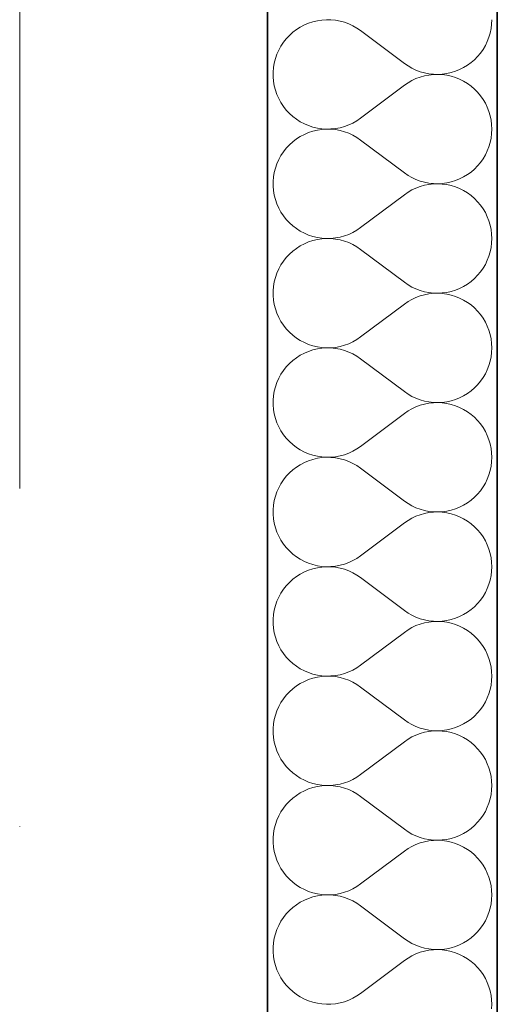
# Model space of a CAD drawing. Header units: millimetres. Extents: x -34676 to 172266, y 39940 to 476087.
# Tile 139 of 256: x 50058 to 50308, y 291436 to 291950. Entities that reach past the tile are written whole.
import ezdxf

# ---------------------------------------------------------------- set-up
doc = ezdxf.new("R2010")
doc.units = ezdxf.units.MM
doc.header["$MEASUREMENT"] = 0
doc.linetypes.add('Kropki i Kreski', pattern=[6.702778, 3.527778, -1.763889, 0, -1.411111])
for name, color, linetype in [('#podkład', 252, 'Continuous'), ('- A - ocieplenie', 7, 'Continuous'), ('Konstrukcja - Siatka mod', 7, 'Continuous'), ('Konstrukcja - Ściany zewnętrzne', 7, 'Continuous')]:
    doc.layers.add(name, color=color, linetype=linetype)

# ---------------------------------------------------------------- blocks, each defined once
blk = doc.blocks.new('UHYGFFFF')
at = {"layer": '- A - ocieplenie', "color": 252, "linetype": 'Continuous', "lineweight": 35, "ltscale": 100}
for p, q in [((49917.1, 396062.63), (49917.1, 399445.2)), ((49797.1, 399325.2), (49797.1, 396062.63))]:
    blk.add_line(p, q, dxfattribs=at)
at = {"layer": '- A - ocieplenie', "color": 252, "linetype": 'Continuous', "lineweight": 13, "ltscale": 100}
for p, q in [((49818.48, 398088.55), (49816.28, 398087.62)), ((49820.75, 398089.29), (49818.48, 398088.55)), ((49823.07, 398089.85), (49820.75, 398089.29)), ((49825.43, 398090.21), (49823.07, 398089.85)), ((49827.81, 398090.36), (49825.43, 398090.21)), ((49830.2, 398090.32), (49827.81, 398090.36)), ((49832.57, 398090.09), (49830.2, 398090.32)), ((49834.92, 398089.65), (49832.57, 398090.09)), ((49837.22, 398089.02), (49834.92, 398089.65)), ((49839.46, 398088.2), (49837.22, 398089.02)), ((49841.63, 398087.19), (49839.46, 398088.2)), ((49913.86, 398085.71), (49914.14, 398088.03)), ((49914.14, 398088.03), (49914.24, 398090.37)), ((49810.26, 398083.78), (49808.49, 398082.17)), ((49812.16, 398085.22), (49810.26, 398083.78)), ((49814.17, 398086.51), (49812.16, 398085.22)), ((49816.28, 398087.62), (49814.17, 398086.51)), ((49843.7, 398086.01), (49841.63, 398087.19)), ((49845.67, 398084.66), (49843.7, 398086.01)), ((49845.67, 398084.66), (49868.52, 398067.52)), ((49912.72, 398081.17), (49913.38, 398083.41)), ((49913.38, 398083.41), (49913.86, 398085.71)), ((49805.38, 398078.56), (49804.06, 398076.57)), ((49806.86, 398080.43), (49805.38, 398078.56)), ((49808.49, 398082.17), (49806.86, 398080.43)), ((49910.85, 398076.88), (49911.87, 398078.98)), ((49911.87, 398078.98), (49912.72, 398081.17)), ((49802.92, 398074.48), (49801.95, 398072.29)), ((49804.06, 398076.57), (49802.92, 398074.48)), ((49906.8, 398071.15), (49908.31, 398072.94)), ((49908.31, 398072.94), (49909.66, 398074.86)), ((49909.66, 398074.86), (49910.85, 398076.88)), ((49800.57, 398067.73), (49800.18, 398065.37)), ((49801.17, 398070.04), (49800.57, 398067.73)), ((49801.95, 398072.29), (49801.17, 398070.04)), ((49868.52, 398067.52), (49870.45, 398066.19)), ((49901.48, 398066.58), (49903.38, 398067.96)), ((49903.38, 398067.96), (49905.16, 398069.48)), ((49905.16, 398069.48), (49906.8, 398071.15)), ((49800.18, 398065.37), (49799.98, 398063)), ((49799.98, 398063), (49799.98, 398060.61)), ((49870.45, 398066.19), (49872.49, 398065.02)), ((49872.49, 398065.02), (49874.61, 398064.03)), ((49874.61, 398064.03), (49876.8, 398063.21)), ((49876.8, 398063.21), (49879.06, 398062.58)), ((49879.06, 398062.58), (49881.36, 398062.13)), ((49890.69, 398062.25), (49892.97, 398062.75)), ((49892.97, 398062.75), (49895.21, 398063.44)), ((49895.21, 398063.44), (49897.39, 398064.32)), ((49897.39, 398064.32), (49899.48, 398065.36)), ((49899.48, 398065.36), (49901.48, 398066.58)), ((49799.98, 398060.61), (49800.18, 398058.23)), ((49800.18, 398058.23), (49800.57, 398055.88)), ((49870.45, 398057.42), (49868.52, 398056.09)), ((49872.49, 398058.58), (49870.45, 398057.42)), ((49874.61, 398059.57), (49872.49, 398058.58)), ((49876.8, 398060.39), (49874.61, 398059.57)), ((49879.06, 398061.03), (49876.8, 398060.39)), ((49881.36, 398061.48), (49879.06, 398061.03)), ((49881.36, 398062.13), (49883.69, 398061.87)), ((49883.69, 398061.73), (49881.36, 398061.48)), ((49883.69, 398061.87), (49886.03, 398061.8)), ((49886.03, 398061.8), (49883.69, 398061.73)), ((49886.03, 398061.8), (49888.37, 398061.93)), ((49888.37, 398061.67), (49886.03, 398061.8)), ((49888.37, 398061.93), (49890.69, 398062.25)), ((49890.69, 398061.36), (49888.37, 398061.67)), ((49892.97, 398060.85), (49890.69, 398061.36)), ((49895.21, 398060.16), (49892.97, 398060.85)), ((49897.39, 398059.29), (49895.21, 398060.16)), ((49899.48, 398058.24), (49897.39, 398059.29)), ((49901.48, 398057.02), (49899.48, 398058.24)), ((49800.57, 398055.88), (49801.17, 398053.56)), ((49801.17, 398053.56), (49801.95, 398051.31)), ((49845.67, 398038.94), (49868.52, 398056.09)), ((49903.38, 398055.65), (49901.48, 398057.02)), ((49905.16, 398054.12), (49903.38, 398055.65)), ((49906.8, 398052.46), (49905.16, 398054.12)), ((49908.31, 398050.66), (49906.8, 398052.46)), ((49801.95, 398051.31), (49802.92, 398049.13)), ((49802.92, 398049.13), (49804.06, 398047.04)), ((49804.06, 398047.04), (49805.38, 398045.05)), ((49909.66, 398048.75), (49908.31, 398050.66)), ((49910.85, 398046.73), (49909.66, 398048.75)), ((49805.38, 398045.05), (49806.86, 398043.17)), ((49806.86, 398043.17), (49808.49, 398041.43)), ((49911.87, 398044.62), (49910.85, 398046.73)), ((49912.72, 398042.44), (49911.87, 398044.62)), ((49913.38, 398040.19), (49912.72, 398042.44)), ((49808.49, 398041.43), (49810.26, 398039.83)), ((49810.26, 398039.83), (49812.16, 398038.38)), ((49812.16, 398038.38), (49814.17, 398037.1)), ((49814.17, 398037.1), (49816.28, 398035.99)), ((49841.63, 398036.41), (49843.7, 398037.59)), ((49843.7, 398037.59), (49845.67, 398038.94)), ((49913.86, 398037.9), (49913.38, 398040.19)), ((49914.14, 398035.57), (49913.86, 398037.9)), ((49816.28, 398035.99), (49818.48, 398035.05)), ((49818.48, 398035.05), (49820.75, 398034.31)), ((49820.75, 398032.15), (49818.48, 398031.41)), ((49820.75, 398034.31), (49823.07, 398033.76)), ((49823.07, 398032.71), (49820.75, 398032.15)), ((49823.07, 398033.76), (49825.43, 398033.4)), ((49825.43, 398033.06), (49823.07, 398032.71)), ((49825.43, 398033.4), (49827.81, 398033.24)), ((49827.81, 398033.22), (49825.43, 398033.06)), ((49827.81, 398033.24), (49830.2, 398033.28)), ((49830.2, 398033.18), (49827.81, 398033.22)), ((49830.2, 398033.28), (49832.57, 398033.52)), ((49832.57, 398032.94), (49830.2, 398033.18)), ((49832.57, 398033.52), (49834.92, 398033.96)), ((49834.92, 398032.51), (49832.57, 398032.94)), ((49834.92, 398033.96), (49837.22, 398034.59)), ((49837.22, 398031.88), (49834.92, 398032.51)), ((49837.22, 398034.59), (49839.46, 398035.41)), ((49839.46, 398031.05), (49837.22, 398031.88)), ((49839.46, 398035.41), (49841.63, 398036.41)), ((49914.24, 398033.23), (49914.14, 398035.57)), ((49914.14, 398030.89), (49914.24, 398033.23)), ((49810.26, 398026.63), (49808.49, 398025.03)), ((49812.16, 398028.08), (49810.26, 398026.63)), ((49814.17, 398029.36), (49812.16, 398028.08)), ((49816.28, 398030.48), (49814.17, 398029.36)), ((49818.48, 398031.41), (49816.28, 398030.48)), ((49841.63, 398030.05), (49839.46, 398031.05)), ((49843.7, 398028.87), (49841.63, 398030.05)), ((49845.67, 398027.52), (49843.7, 398028.87)), ((49845.67, 398027.52), (49868.52, 398010.37)), ((49913.38, 398026.27), (49913.86, 398028.57)), ((49913.86, 398028.57), (49914.14, 398030.89)), ((49805.38, 398021.42), (49804.06, 398019.43)), ((49806.86, 398023.29), (49805.38, 398021.42)), ((49808.49, 398025.03), (49806.86, 398023.29)), ((49910.85, 398019.73), (49911.87, 398021.84)), ((49911.87, 398021.84), (49912.72, 398024.03)), ((49912.72, 398024.03), (49913.38, 398026.27)), ((49802.92, 398017.33), (49801.95, 398015.15)), ((49804.06, 398019.43), (49802.92, 398017.33)), ((49908.31, 398015.8), (49909.66, 398017.71)), ((49909.66, 398017.71), (49910.85, 398019.73)), ((49801.17, 398012.9), (49800.57, 398010.58)), ((49801.95, 398015.15), (49801.17, 398012.9)), ((49903.38, 398010.81), (49905.16, 398012.34)), ((49905.16, 398012.34), (49906.8, 398014.01)), ((49906.8, 398014.01), (49908.31, 398015.8)), ((49800.18, 398008.23), (49799.98, 398005.85)), ((49799.98, 398005.85), (49799.98, 398003.47)), ((49800.57, 398010.58), (49800.18, 398008.23)), ((49868.52, 398010.37), (49870.45, 398009.05)), ((49870.45, 398009.05), (49872.49, 398007.88)), ((49872.49, 398007.88), (49874.61, 398006.89)), ((49874.61, 398006.89), (49876.8, 398006.07)), ((49876.8, 398006.07), (49879.06, 398005.43)), ((49892.97, 398005.61), (49895.21, 398006.3)), ((49895.21, 398006.3), (49897.39, 398007.17)), ((49897.39, 398007.17), (49899.48, 398008.22)), ((49899.48, 398008.22), (49901.48, 398009.44)), ((49901.48, 398009.44), (49903.38, 398010.81)), ((49799.98, 398003.47), (49800.18, 398001.09)), ((49800.18, 398001.09), (49800.57, 397998.73)), ((49872.49, 398001.44), (49870.45, 398000.27)), ((49874.61, 398002.43), (49872.49, 398001.44)), ((49876.8, 398003.25), (49874.61, 398002.43)), ((49879.06, 398003.88), (49876.8, 398003.25)), ((49879.06, 398005.43), (49881.36, 398004.99)), ((49881.36, 398004.33), (49879.06, 398003.88)), ((49881.36, 398004.99), (49883.69, 398004.73)), ((49883.69, 398004.59), (49881.36, 398004.33)), ((49883.69, 398004.73), (49886.03, 398004.66)), ((49886.03, 398004.66), (49883.69, 398004.59)), ((49886.03, 398004.66), (49888.37, 398004.79)), ((49888.37, 398004.53), (49886.03, 398004.66)), ((49888.37, 398004.79), (49890.69, 398005.1)), ((49890.69, 398004.21), (49888.37, 398004.53)), ((49890.69, 398005.1), (49892.97, 398005.61)), ((49892.97, 398003.71), (49890.69, 398004.21)), ((49895.21, 398003.02), (49892.97, 398003.71)), ((49897.39, 398002.15), (49895.21, 398003.02)), ((49899.48, 398001.1), (49897.39, 398002.15)), ((49901.48, 397999.88), (49899.48, 398001.1)), ((49800.57, 397998.73), (49801.17, 397996.42)), ((49801.17, 397996.42), (49801.95, 397994.17)), ((49845.67, 397981.8), (49868.52, 397998.94)), ((49870.45, 398000.27), (49868.52, 397998.94)), ((49903.38, 397998.51), (49901.48, 397999.88)), ((49905.16, 397996.98), (49903.38, 397998.51)), ((49906.8, 397995.31), (49905.16, 397996.98)), ((49801.95, 397994.17), (49802.92, 397991.99)), ((49802.92, 397991.99), (49804.06, 397989.89)), ((49908.31, 397993.52), (49906.8, 397995.31)), ((49909.66, 397991.6), (49908.31, 397993.52)), ((49910.85, 397989.59), (49909.66, 397991.6)), ((49804.06, 397989.89), (49805.38, 397987.9)), ((49805.38, 397987.9), (49806.86, 397986.03)), ((49806.86, 397986.03), (49808.49, 397984.29)), ((49911.87, 397987.48), (49910.85, 397989.59)), ((49912.72, 397985.29), (49911.87, 397987.48)), ((49913.38, 397983.05), (49912.72, 397985.29)), ((49808.49, 397984.29), (49810.26, 397982.69)), ((49810.26, 397982.69), (49812.16, 397981.24)), ((49812.16, 397981.24), (49814.17, 397979.95)), ((49841.63, 397979.27), (49843.7, 397980.45)), ((49843.7, 397980.45), (49845.67, 397981.8)), ((49913.86, 397980.75), (49913.38, 397983.05)), ((49914.14, 397978.43), (49913.86, 397980.75)), ((49814.17, 397979.95), (49816.28, 397978.84)), ((49816.28, 397978.84), (49818.48, 397977.91)), ((49818.48, 397977.91), (49820.75, 397977.17)), ((49820.75, 397975.01), (49818.48, 397974.26)), ((49820.75, 397977.17), (49823.07, 397976.61)), ((49823.07, 397975.56), (49820.75, 397975.01)), ((49823.07, 397976.61), (49825.43, 397976.26)), ((49825.43, 397975.92), (49823.07, 397975.56)), ((49825.43, 397976.26), (49827.81, 397976.1)), ((49827.81, 397976.08), (49825.43, 397975.92)), ((49827.81, 397976.1), (49830.2, 397976.14)), ((49830.2, 397976.04), (49827.81, 397976.08)), ((49830.2, 397976.14), (49832.57, 397976.38)), ((49832.57, 397975.8), (49830.2, 397976.04)), ((49832.57, 397976.38), (49834.92, 397976.81)), ((49834.92, 397975.36), (49832.57, 397975.8)), ((49834.92, 397976.81), (49837.22, 397977.44)), ((49837.22, 397974.73), (49834.92, 397975.36)), ((49837.22, 397977.44), (49839.46, 397978.26)), ((49839.46, 397978.26), (49841.63, 397979.27)), ((49914.24, 397976.09), (49914.14, 397978.43)), ((49914.14, 397973.75), (49914.24, 397976.09)), ((49812.16, 397970.94), (49810.26, 397969.49)), ((49814.17, 397972.22), (49812.16, 397970.94)), ((49816.28, 397973.33), (49814.17, 397972.22)), ((49818.48, 397974.26), (49816.28, 397973.33)), ((49839.46, 397973.91), (49837.22, 397974.73)), ((49841.63, 397972.91), (49839.46, 397973.91)), ((49843.7, 397971.72), (49841.63, 397972.91)), ((49845.67, 397970.37), (49843.7, 397971.72)), ((49845.67, 397970.37), (49868.52, 397953.23)), ((49913.38, 397969.13), (49913.86, 397971.42)), ((49913.86, 397971.42), (49914.14, 397973.75)), ((49806.86, 397966.15), (49805.38, 397964.27)), ((49808.49, 397967.89), (49806.86, 397966.15)), ((49810.26, 397969.49), (49808.49, 397967.89)), ((49910.85, 397962.59), (49911.87, 397964.7)), ((49911.87, 397964.7), (49912.72, 397966.88)), ((49912.72, 397966.88), (49913.38, 397969.13)), ((49802.92, 397960.19), (49801.95, 397958.01)), ((49804.06, 397962.28), (49802.92, 397960.19)), ((49805.38, 397964.27), (49804.06, 397962.28)), ((49908.31, 397958.66), (49909.66, 397960.57)), ((49909.66, 397960.57), (49910.85, 397962.59)), ((49801.17, 397955.75), (49800.57, 397953.44)), ((49801.95, 397958.01), (49801.17, 397955.75)), ((49903.38, 397953.67), (49905.16, 397955.2)), ((49905.16, 397955.2), (49906.8, 397956.86)), ((49906.8, 397956.86), (49908.31, 397958.66)), ((49800.18, 397951.09), (49799.98, 397948.71)), ((49800.57, 397953.44), (49800.18, 397951.09)), ((49868.52, 397953.23), (49870.45, 397951.9)), ((49870.45, 397951.9), (49872.49, 397950.74)), ((49872.49, 397950.74), (49874.61, 397949.74)), ((49874.61, 397949.74), (49876.8, 397948.93)), ((49892.97, 397948.47), (49895.21, 397949.16)), ((49895.21, 397949.16), (49897.39, 397950.03)), ((49897.39, 397950.03), (49899.48, 397951.08)), ((49899.48, 397951.08), (49901.48, 397952.29)), ((49901.48, 397952.29), (49903.38, 397953.67)), ((49799.98, 397948.71), (49799.98, 397946.32)), ((49799.98, 397946.32), (49800.18, 397943.94)), ((49872.49, 397944.29), (49870.45, 397943.13)), ((49874.61, 397945.29), (49872.49, 397944.29)), ((49876.8, 397946.11), (49874.61, 397945.29)), ((49876.8, 397948.93), (49879.06, 397948.29)), ((49879.06, 397946.74), (49876.8, 397946.11)), ((49879.06, 397948.29), (49881.36, 397947.84)), ((49881.36, 397947.19), (49879.06, 397946.74)), ((49881.36, 397947.84), (49883.69, 397947.59)), ((49883.69, 397947.45), (49881.36, 397947.19)), ((49883.69, 397947.59), (49886.03, 397947.52)), ((49886.03, 397947.51), (49883.69, 397947.45)), ((49886.03, 397947.52), (49888.37, 397947.64)), ((49888.37, 397947.39), (49886.03, 397947.51)), ((49888.37, 397947.64), (49890.69, 397947.96)), ((49890.69, 397947.07), (49888.37, 397947.39)), ((49890.69, 397947.96), (49892.97, 397948.47)), ((49892.97, 397946.57), (49890.69, 397947.07)), ((49895.21, 397945.87), (49892.97, 397946.57)), ((49897.39, 397945), (49895.21, 397945.87)), ((49899.48, 397943.95), (49897.39, 397945)), ((49800.18, 397943.94), (49800.57, 397941.59)), ((49800.57, 397941.59), (49801.17, 397939.28)), ((49801.17, 397939.28), (49801.95, 397937.02)), ((49845.67, 397924.66), (49868.52, 397941.8)), ((49870.45, 397943.13), (49868.52, 397941.8)), ((49901.48, 397942.74), (49899.48, 397943.95)), ((49903.38, 397941.36), (49901.48, 397942.74)), ((49905.16, 397939.84), (49903.38, 397941.36)), ((49906.8, 397938.17), (49905.16, 397939.84)), ((49801.95, 397937.02), (49802.92, 397934.84)), ((49802.92, 397934.84), (49804.06, 397932.75)), ((49908.31, 397936.37), (49906.8, 397938.17)), ((49909.66, 397934.46), (49908.31, 397936.37)), ((49910.85, 397932.44), (49909.66, 397934.46)), ((49804.06, 397932.75), (49805.38, 397930.76)), ((49805.38, 397930.76), (49806.86, 397928.89)), ((49806.86, 397928.89), (49808.49, 397927.14)), ((49911.87, 397930.34), (49910.85, 397932.44)), ((49912.72, 397928.15), (49911.87, 397930.34)), ((49808.49, 397927.14), (49810.26, 397925.54)), ((49810.26, 397925.54), (49812.16, 397924.1)), ((49812.16, 397924.1), (49814.17, 397922.81)), ((49843.7, 397923.31), (49845.67, 397924.66)), ((49913.38, 397925.9), (49912.72, 397928.15)), ((49913.86, 397923.61), (49913.38, 397925.9)), ((49914.14, 397921.29), (49913.86, 397923.61)), ((49814.17, 397922.81), (49816.28, 397921.7)), ((49816.28, 397921.7), (49818.48, 397920.77)), ((49818.48, 397920.77), (49820.75, 397920.02)), ((49820.75, 397920.02), (49823.07, 397919.47)), ((49823.07, 397918.42), (49820.75, 397917.87)), ((49823.07, 397919.47), (49825.43, 397919.11)), ((49825.43, 397918.78), (49823.07, 397918.42)), ((49825.43, 397919.11), (49827.81, 397918.95)), ((49827.81, 397918.94), (49825.43, 397918.78)), ((49827.81, 397918.95), (49830.2, 397918.99)), ((49830.2, 397918.9), (49827.81, 397918.94)), ((49830.2, 397918.99), (49832.57, 397919.23)), ((49832.57, 397918.66), (49830.2, 397918.9)), ((49832.57, 397919.23), (49834.92, 397919.67)), ((49834.92, 397918.22), (49832.57, 397918.66)), ((49834.92, 397919.67), (49837.22, 397920.3)), ((49837.22, 397920.3), (49839.46, 397921.12)), ((49839.46, 397921.12), (49841.63, 397922.13)), ((49841.63, 397922.13), (49843.7, 397923.31)), ((49914.24, 397918.94), (49914.14, 397921.29)), ((49914.14, 397916.6), (49914.24, 397918.94)), ((49812.16, 397913.79), (49810.26, 397912.35)), ((49814.17, 397915.08), (49812.16, 397913.79)), ((49816.28, 397916.19), (49814.17, 397915.08)), ((49818.48, 397917.12), (49816.28, 397916.19)), ((49820.75, 397917.87), (49818.48, 397917.12)), ((49837.22, 397917.59), (49834.92, 397918.22)), ((49839.46, 397916.77), (49837.22, 397917.59)), ((49841.63, 397915.76), (49839.46, 397916.77)), ((49843.7, 397914.58), (49841.63, 397915.76)), ((49845.67, 397913.23), (49843.7, 397914.58)), ((49845.67, 397913.23), (49868.52, 397896.09)), ((49913.38, 397911.99), (49913.86, 397914.28)), ((49913.86, 397914.28), (49914.14, 397916.6)), ((49806.86, 397909), (49805.38, 397907.13)), ((49808.49, 397910.75), (49806.86, 397909)), ((49810.26, 397912.35), (49808.49, 397910.75)), ((49911.87, 397907.55), (49912.72, 397909.74)), ((49912.72, 397909.74), (49913.38, 397911.99)), ((49802.92, 397903.05), (49801.95, 397900.87)), ((49804.06, 397905.14), (49802.92, 397903.05)), ((49805.38, 397907.13), (49804.06, 397905.14)), ((49908.31, 397901.52), (49909.66, 397903.43)), ((49909.66, 397903.43), (49910.85, 397905.45)), ((49910.85, 397905.45), (49911.87, 397907.55)), ((49801.17, 397898.61), (49800.57, 397896.3)), ((49801.95, 397900.87), (49801.17, 397898.61)), ((49903.38, 397896.53), (49905.16, 397898.05)), ((49905.16, 397898.05), (49906.8, 397899.72)), ((49906.8, 397899.72), (49908.31, 397901.52)), ((49800.18, 397893.95), (49799.98, 397891.57)), ((49800.57, 397896.3), (49800.18, 397893.95)), ((49868.52, 397896.09), (49870.45, 397894.76)), ((49870.45, 397894.76), (49872.49, 397893.6)), ((49872.49, 397893.6), (49874.61, 397892.6)), ((49874.61, 397892.6), (49876.8, 397891.78)), ((49895.21, 397892.02), (49897.39, 397892.89)), ((49897.39, 397892.89), (49899.48, 397893.94)), ((49899.48, 397893.94), (49901.48, 397895.15)), ((49901.48, 397895.15), (49903.38, 397896.53)), ((49799.98, 397891.57), (49799.98, 397889.18)), ((49799.98, 397889.18), (49800.18, 397886.8)), ((49874.61, 397888.15), (49872.49, 397887.15)), ((49876.8, 397888.96), (49874.61, 397888.15)), ((49876.8, 397891.78), (49879.06, 397891.15)), ((49879.06, 397889.6), (49876.8, 397888.96)), ((49879.06, 397891.15), (49881.36, 397890.7)), ((49881.36, 397890.05), (49879.06, 397889.6)), ((49881.36, 397890.7), (49883.69, 397890.44)), ((49883.69, 397890.3), (49881.36, 397890.05)), ((49883.69, 397890.44), (49886.03, 397890.38)), ((49886.03, 397890.37), (49883.69, 397890.3)), ((49886.03, 397890.38), (49888.37, 397890.5)), ((49888.37, 397890.25), (49886.03, 397890.37)), ((49888.37, 397890.5), (49890.69, 397890.82)), ((49890.69, 397889.93), (49888.37, 397890.25)), ((49890.69, 397890.82), (49892.97, 397891.32)), ((49892.97, 397889.42), (49890.69, 397889.93)), ((49892.97, 397891.32), (49895.21, 397892.02)), ((49895.21, 397888.73), (49892.97, 397889.42)), ((49897.39, 397887.86), (49895.21, 397888.73)), ((49899.48, 397886.81), (49897.39, 397887.86)), ((49800.18, 397886.8), (49800.57, 397884.45)), ((49800.57, 397884.45), (49801.17, 397882.14)), ((49845.67, 397867.52), (49868.52, 397884.66)), ((49870.45, 397885.99), (49868.52, 397884.66)), ((49872.49, 397887.15), (49870.45, 397885.99)), ((49901.48, 397885.6), (49899.48, 397886.81)), ((49903.38, 397884.22), (49901.48, 397885.6)), ((49905.16, 397882.69), (49903.38, 397884.22)), ((49906.8, 397881.03), (49905.16, 397882.69)), ((49801.17, 397882.14), (49801.95, 397879.88)), ((49801.95, 397879.88), (49802.92, 397877.7)), ((49802.92, 397877.7), (49804.06, 397875.61)), ((49908.31, 397879.23), (49906.8, 397881.03)), ((49909.66, 397877.32), (49908.31, 397879.23)), ((49910.85, 397875.3), (49909.66, 397877.32)), ((49804.06, 397875.61), (49805.38, 397873.62)), ((49805.38, 397873.62), (49806.86, 397871.74)), ((49911.87, 397873.19), (49910.85, 397875.3)), ((49912.72, 397871.01), (49911.87, 397873.19)), ((49806.86, 397871.74), (49808.49, 397870)), ((49808.49, 397870), (49810.26, 397868.4)), ((49810.26, 397868.4), (49812.16, 397866.95)), ((49812.16, 397866.95), (49814.17, 397865.67)), ((49843.7, 397866.17), (49845.67, 397867.52)), ((49913.38, 397868.76), (49912.72, 397871.01)), ((49913.86, 397866.47), (49913.38, 397868.76)), ((49814.17, 397865.67), (49816.28, 397864.56)), ((49816.28, 397864.56), (49818.48, 397863.63)), ((49818.48, 397863.63), (49820.75, 397862.88)), ((49820.75, 397862.88), (49823.07, 397862.33)), ((49823.07, 397862.33), (49825.43, 397861.97)), ((49825.43, 397861.97), (49827.81, 397861.81)), ((49827.81, 397861.79), (49825.43, 397861.63)), ((49827.81, 397861.81), (49830.2, 397861.85)), ((49830.2, 397861.75), (49827.81, 397861.79)), ((49830.2, 397861.85), (49832.57, 397862.09)), ((49832.57, 397861.51), (49830.2, 397861.75)), ((49832.57, 397862.09), (49834.92, 397862.53)), ((49834.92, 397862.53), (49837.22, 397863.16)), ((49837.22, 397863.16), (49839.46, 397863.98)), ((49839.46, 397863.98), (49841.63, 397864.98)), ((49841.63, 397864.98), (49843.7, 397866.17)), ((49914.14, 397864.14), (49913.86, 397866.47)), ((49914.24, 397861.8), (49914.14, 397864.14)), ((49914.14, 397859.46), (49914.24, 397861.8)), ((49812.16, 397856.65), (49810.26, 397855.2)), ((49814.17, 397857.94), (49812.16, 397856.65)), ((49816.28, 397859.05), (49814.17, 397857.94)), ((49818.48, 397859.98), (49816.28, 397859.05)), ((49820.75, 397860.72), (49818.48, 397859.98)), ((49823.07, 397861.28), (49820.75, 397860.72)), ((49825.43, 397861.63), (49823.07, 397861.28)), ((49834.92, 397861.08), (49832.57, 397861.51)), ((49837.22, 397860.45), (49834.92, 397861.08)), ((49839.46, 397859.63), (49837.22, 397860.45)), ((49841.63, 397858.62), (49839.46, 397859.63)), ((49843.7, 397857.44), (49841.63, 397858.62)), ((49845.67, 397856.09), (49843.7, 397857.44)), ((49913.38, 397854.84), (49913.86, 397857.14)), ((49913.86, 397857.14), (49914.14, 397859.46)), ((49806.86, 397851.86), (49805.38, 397849.99)), ((49808.49, 397853.6), (49806.86, 397851.86)), ((49810.26, 397855.2), (49808.49, 397853.6)), ((49845.67, 397856.09), (49868.52, 397838.94)), ((49911.87, 397850.41), (49912.72, 397852.6)), ((49912.72, 397852.6), (49913.38, 397854.84)), ((49804.06, 397848), (49802.92, 397845.9)), ((49805.38, 397849.99), (49804.06, 397848)), ((49908.31, 397844.37), (49909.66, 397846.29)), ((49909.66, 397846.29), (49910.85, 397848.3)), ((49910.85, 397848.3), (49911.87, 397850.41)), ((49801.17, 397841.47), (49800.57, 397839.16)), ((49801.95, 397843.72), (49801.17, 397841.47)), ((49802.92, 397845.9), (49801.95, 397843.72)), ((49905.16, 397840.91), (49906.8, 397842.58)), ((49906.8, 397842.58), (49908.31, 397844.37)), ((49800.18, 397836.8), (49799.98, 397834.42)), ((49800.57, 397839.16), (49800.18, 397836.8)), ((49868.52, 397838.94), (49870.45, 397837.62)), ((49870.45, 397837.62), (49872.49, 397836.45)), ((49872.49, 397836.45), (49874.61, 397835.46)), ((49897.39, 397835.74), (49899.48, 397836.79)), ((49899.48, 397836.79), (49901.48, 397838.01)), ((49901.48, 397838.01), (49903.38, 397839.38)), ((49903.38, 397839.38), (49905.16, 397840.91)), ((49799.98, 397834.42), (49799.98, 397832.04)), ((49799.98, 397832.04), (49800.18, 397829.66)), ((49874.61, 397831), (49872.49, 397830.01)), ((49874.61, 397835.46), (49876.8, 397834.64)), ((49876.8, 397831.82), (49874.61, 397831)), ((49876.8, 397834.64), (49879.06, 397834.01)), ((49879.06, 397832.46), (49876.8, 397831.82)), ((49879.06, 397834.01), (49881.36, 397833.56)), ((49881.36, 397832.9), (49879.06, 397832.46)), ((49881.36, 397833.56), (49883.69, 397833.3)), ((49883.69, 397833.16), (49881.36, 397832.9)), ((49883.69, 397833.3), (49886.03, 397833.23)), ((49886.03, 397833.23), (49883.69, 397833.16)), ((49886.03, 397833.23), (49888.37, 397833.36)), ((49888.37, 397833.1), (49886.03, 397833.23)), ((49888.37, 397833.36), (49890.69, 397833.68)), ((49890.69, 397832.79), (49888.37, 397833.1)), ((49890.69, 397833.68), (49892.97, 397834.18)), ((49892.97, 397832.28), (49890.69, 397832.79)), ((49892.97, 397834.18), (49895.21, 397834.87)), ((49895.21, 397831.59), (49892.97, 397832.28)), ((49895.21, 397834.87), (49897.39, 397835.74)), ((49897.39, 397830.72), (49895.21, 397831.59)), ((49800.18, 397829.66), (49800.57, 397827.31)), ((49800.57, 397827.31), (49801.17, 397824.99)), ((49845.67, 397810.37), (49868.52, 397827.52)), ((49870.45, 397828.84), (49868.52, 397827.52)), ((49872.49, 397830.01), (49870.45, 397828.84)), ((49899.48, 397829.67), (49897.39, 397830.72)), ((49901.48, 397828.45), (49899.48, 397829.67)), ((49903.38, 397827.08), (49901.48, 397828.45)), ((49905.16, 397825.55), (49903.38, 397827.08)), ((49801.17, 397824.99), (49801.95, 397822.74)), ((49801.95, 397822.74), (49802.92, 397820.56)), ((49906.8, 397823.88), (49905.16, 397825.55)), ((49908.31, 397822.09), (49906.8, 397823.88)), ((49909.66, 397820.18), (49908.31, 397822.09)), ((49802.92, 397820.56), (49804.06, 397818.46)), ((49804.06, 397818.46), (49805.38, 397816.47)), ((49805.38, 397816.47), (49806.86, 397814.6)), ((49910.85, 397818.16), (49909.66, 397820.18)), ((49911.87, 397816.05), (49910.85, 397818.16)), ((49912.72, 397813.86), (49911.87, 397816.05)), ((49806.86, 397814.6), (49808.49, 397812.86)), ((49808.49, 397812.86), (49810.26, 397811.26)), ((49810.26, 397811.26), (49812.16, 397809.81)), ((49843.7, 397809.02), (49845.67, 397810.37)), ((49913.38, 397811.62), (49912.72, 397813.86)), ((49913.86, 397809.32), (49913.38, 397811.62)), ((49812.16, 397809.81), (49814.17, 397808.53)), ((49814.17, 397808.53), (49816.28, 397807.41)), ((49816.28, 397807.41), (49818.48, 397806.48)), ((49818.48, 397806.48), (49820.75, 397805.74)), ((49820.75, 397805.74), (49823.07, 397805.18)), ((49823.07, 397805.18), (49825.43, 397804.83)), ((49832.57, 397804.95), (49834.92, 397805.38)), ((49834.92, 397805.38), (49837.22, 397806.01)), ((49837.22, 397806.01), (49839.46, 397806.84)), ((49839.46, 397806.84), (49841.63, 397807.84)), ((49841.63, 397807.84), (49843.7, 397809.02)), ((49914.14, 397807), (49913.86, 397809.32)), ((49914.24, 397804.66), (49914.14, 397807)), ((49814.17, 397800.79), (49812.16, 397799.51)), ((49816.28, 397801.9), (49814.17, 397800.79)), ((49818.48, 397802.84), (49816.28, 397801.9)), ((49820.75, 397803.58), (49818.48, 397802.84)), ((49823.07, 397804.13), (49820.75, 397803.58)), ((49825.43, 397804.49), (49823.07, 397804.13)), ((49825.43, 397804.83), (49827.81, 397804.67)), ((49827.81, 397804.65), (49825.43, 397804.49)), ((49827.81, 397804.67), (49830.2, 397804.71)), ((49830.2, 397804.61), (49827.81, 397804.65)), ((49830.2, 397804.71), (49832.57, 397804.95)), ((49832.57, 397804.37), (49830.2, 397804.61)), ((49834.92, 397803.93), (49832.57, 397804.37)), ((49837.22, 397803.3), (49834.92, 397803.93)), ((49839.46, 397802.48), (49837.22, 397803.3)), ((49841.63, 397801.48), (49839.46, 397802.48)), ((49843.7, 397800.3), (49841.63, 397801.48)), ((49845.67, 397798.94), (49843.7, 397800.3)), ((49913.86, 397799.99), (49914.14, 397802.32)), ((49914.14, 397802.32), (49914.24, 397804.66)), ((49808.49, 397796.46), (49806.86, 397794.72)), ((49810.26, 397798.06), (49808.49, 397796.46)), ((49812.16, 397799.51), (49810.26, 397798.06)), ((49845.67, 397798.94), (49868.52, 397781.8)), ((49911.87, 397793.27), (49912.72, 397795.45)), ((49912.72, 397795.45), (49913.38, 397797.7)), ((49913.38, 397797.7), (49913.86, 397799.99)), ((49804.06, 397790.85), (49802.92, 397788.76)), ((49805.38, 397792.84), (49804.06, 397790.85)), ((49806.86, 397794.72), (49805.38, 397792.84)), ((49909.66, 397789.14), (49910.85, 397791.16)), ((49910.85, 397791.16), (49911.87, 397793.27)), ((49801.95, 397786.58), (49801.17, 397784.33)), ((49802.92, 397788.76), (49801.95, 397786.58)), ((49905.16, 397783.77), (49906.8, 397785.43)), ((49906.8, 397785.43), (49908.31, 397787.23)), ((49908.31, 397787.23), (49909.66, 397789.14)), ((49800.18, 397779.66), (49799.98, 397777.28)), ((49800.57, 397782.01), (49800.18, 397779.66)), ((49801.17, 397784.33), (49800.57, 397782.01)), ((49868.52, 397781.8), (49870.45, 397780.47)), ((49870.45, 397780.47), (49872.49, 397779.31)), ((49897.39, 397778.6), (49899.48, 397779.65)), ((49899.48, 397779.65), (49901.48, 397780.87)), ((49901.48, 397780.87), (49903.38, 397782.24)), ((49903.38, 397782.24), (49905.16, 397783.77)), ((49799.98, 397777.28), (49799.98, 397774.89)), ((49799.98, 397774.89), (49800.18, 397772.52)), ((49872.49, 397779.31), (49874.61, 397778.32)), ((49874.61, 397778.32), (49876.8, 397777.5)), ((49876.8, 397774.68), (49874.61, 397773.86)), ((49876.8, 397777.5), (49879.06, 397776.86)), ((49879.06, 397775.31), (49876.8, 397774.68)), ((49879.06, 397776.86), (49881.36, 397776.41)), ((49881.36, 397775.76), (49879.06, 397775.31)), ((49881.36, 397776.41), (49883.69, 397776.16)), ((49883.69, 397776.02), (49881.36, 397775.76)), ((49883.69, 397776.16), (49886.03, 397776.09)), ((49886.03, 397776.09), (49883.69, 397776.02)), ((49886.03, 397776.09), (49888.37, 397776.22)), ((49888.37, 397775.96), (49886.03, 397776.09)), ((49888.37, 397776.22), (49890.69, 397776.53)), ((49890.69, 397775.64), (49888.37, 397775.96)), ((49890.69, 397776.53), (49892.97, 397777.04)), ((49892.97, 397775.14), (49890.69, 397775.64)), ((49892.97, 397777.04), (49895.21, 397777.73)), ((49895.21, 397774.45), (49892.97, 397775.14)), ((49895.21, 397777.73), (49897.39, 397778.6)), ((49897.39, 397773.57), (49895.21, 397774.45)), ((49800.18, 397772.52), (49800.57, 397770.16)), ((49800.57, 397770.16), (49801.17, 397767.85)), ((49845.67, 397753.23), (49868.52, 397770.37)), ((49870.45, 397771.7), (49868.52, 397770.37)), ((49872.49, 397772.87), (49870.45, 397771.7)), ((49874.61, 397773.86), (49872.49, 397772.87)), ((49899.48, 397772.53), (49897.39, 397773.57)), ((49901.48, 397771.31), (49899.48, 397772.53)), ((49903.38, 397769.93), (49901.48, 397771.31)), ((49905.16, 397768.41), (49903.38, 397769.93)), ((49801.17, 397767.85), (49801.95, 397765.6)), ((49801.95, 397765.6), (49802.92, 397763.41)), ((49906.8, 397766.74), (49905.16, 397768.41)), ((49908.31, 397764.95), (49906.8, 397766.74)), ((49909.66, 397763.03), (49908.31, 397764.95)), ((49802.92, 397763.41), (49804.06, 397761.32)), ((49804.06, 397761.32), (49805.38, 397759.33)), ((49805.38, 397759.33), (49806.86, 397757.46)), ((49910.85, 397761.01), (49909.66, 397763.03)), ((49911.87, 397758.91), (49910.85, 397761.01)), ((49912.72, 397756.72), (49911.87, 397758.91)), ((49806.86, 397757.46), (49808.49, 397755.72)), ((49808.49, 397755.72), (49810.26, 397754.11)), ((49810.26, 397754.11), (49812.16, 397752.67)), ((49913.38, 397754.48), (49912.72, 397756.72)), ((49913.86, 397752.18), (49913.38, 397754.48)), ((49812.16, 397752.67), (49814.17, 397751.38)), ((49814.17, 397751.38), (49816.28, 397750.27)), ((49816.28, 397750.27), (49818.48, 397749.34)), ((49818.48, 397749.34), (49820.75, 397748.59)), ((49820.75, 397748.59), (49823.07, 397748.04)), ((49834.92, 397748.24), (49837.22, 397748.87)), ((49837.22, 397748.87), (49839.46, 397749.69)), ((49839.46, 397749.69), (49841.63, 397750.7)), ((49841.63, 397750.7), (49843.7, 397751.88)), ((49843.7, 397751.88), (49845.67, 397753.23)), ((49914.14, 397749.86), (49913.86, 397752.18)), ((49914.24, 397747.52), (49914.14, 397749.86)), ((49814.17, 397743.65), (49812.16, 397742.37)), ((49816.28, 397744.76), (49814.17, 397743.65)), ((49818.48, 397745.69), (49816.28, 397744.76)), ((49820.75, 397746.44), (49818.48, 397745.69)), ((49823.07, 397746.99), (49820.75, 397746.44)), ((49823.07, 397748.04), (49825.43, 397747.68)), ((49825.43, 397747.35), (49823.07, 397746.99)), ((49825.43, 397747.68), (49827.81, 397747.53)), ((49827.81, 397747.51), (49825.43, 397747.35)), ((49827.81, 397747.53), (49830.2, 397747.57)), ((49830.2, 397747.47), (49827.81, 397747.51)), ((49830.2, 397747.57), (49832.57, 397747.8)), ((49832.57, 397747.23), (49830.2, 397747.47)), ((49832.57, 397747.8), (49834.92, 397748.24)), ((49834.92, 397746.79), (49832.57, 397747.23)), ((49837.22, 397746.16), (49834.92, 397746.79)), ((49839.46, 397745.34), (49837.22, 397746.16)), ((49841.63, 397744.34), (49839.46, 397745.34)), ((49843.7, 397743.15), (49841.63, 397744.34)), ((49913.86, 397742.85), (49914.14, 397745.18)), ((49914.14, 397745.18), (49914.24, 397747.52)), ((49808.49, 397739.32), (49806.86, 397737.57)), ((49810.26, 397740.92), (49808.49, 397739.32)), ((49812.16, 397742.37), (49810.26, 397740.92)), ((49845.67, 397741.8), (49843.7, 397743.15)), ((49845.67, 397741.8), (49868.52, 397724.66)), ((49911.87, 397736.13), (49912.72, 397738.31)), ((49912.72, 397738.31), (49913.38, 397740.56)), ((49913.38, 397740.56), (49913.86, 397742.85)), ((49804.06, 397733.71), (49802.92, 397731.62)), ((49805.38, 397735.7), (49804.06, 397733.71)), ((49806.86, 397737.57), (49805.38, 397735.7)), ((49909.66, 397732), (49910.85, 397734.02)), ((49910.85, 397734.02), (49911.87, 397736.13)), ((49801.95, 397729.44), (49801.17, 397727.18)), ((49802.92, 397731.62), (49801.95, 397729.44)), ((49905.16, 397726.62), (49906.8, 397728.29)), ((49906.8, 397728.29), (49908.31, 397730.09)), ((49908.31, 397730.09), (49909.66, 397732)), ((49800.57, 397724.87), (49800.18, 397722.52)), ((49801.17, 397727.18), (49800.57, 397724.87)), ((49868.52, 397724.66), (49870.45, 397723.33)), ((49870.45, 397723.33), (49872.49, 397722.17)), ((49899.48, 397722.51), (49901.48, 397723.72)), ((49901.48, 397723.72), (49903.38, 397725.1)), ((49903.38, 397725.1), (49905.16, 397726.62)), ((49800.18, 397722.52), (49799.98, 397720.14)), ((49799.98, 397720.14), (49799.98, 397717.75)), ((49799.98, 397717.75), (49800.18, 397715.37)), ((49872.49, 397722.17), (49874.61, 397721.17)), ((49874.61, 397721.17), (49876.8, 397720.35)), ((49876.8, 397720.35), (49879.06, 397719.72)), ((49879.06, 397718.17), (49876.8, 397717.54)), ((49879.06, 397719.72), (49881.36, 397719.27)), ((49881.36, 397718.62), (49879.06, 397718.17)), ((49881.36, 397719.27), (49883.69, 397719.01)), ((49883.69, 397718.88), (49881.36, 397718.62)), ((49883.69, 397719.01), (49886.03, 397718.95)), ((49886.03, 397718.94), (49883.69, 397718.88)), ((49886.03, 397718.95), (49888.37, 397719.07)), ((49888.37, 397718.82), (49886.03, 397718.94)), ((49888.37, 397719.07), (49890.69, 397719.39)), ((49890.69, 397718.5), (49888.37, 397718.82)), ((49890.69, 397719.39), (49892.97, 397719.9)), ((49892.97, 397717.99), (49890.69, 397718.5)), ((49892.97, 397719.9), (49895.21, 397720.59)), ((49895.21, 397717.3), (49892.97, 397717.99)), ((49895.21, 397720.59), (49897.39, 397721.46)), ((49897.39, 397721.46), (49899.48, 397722.51)), ((49800.18, 397715.37), (49800.57, 397713.02)), ((49800.57, 397713.02), (49801.17, 397710.71)), ((49845.67, 397696.09), (49868.52, 397713.23)), ((49870.45, 397714.56), (49868.52, 397713.23)), ((49872.49, 397715.72), (49870.45, 397714.56)), ((49874.61, 397716.72), (49872.49, 397715.72)), ((49876.8, 397717.54), (49874.61, 397716.72)), ((49897.39, 397716.43), (49895.21, 397717.3)), ((49899.48, 397715.38), (49897.39, 397716.43)), ((49901.48, 397714.17), (49899.48, 397715.38)), ((49903.38, 397712.79), (49901.48, 397714.17)), ((49905.16, 397711.27), (49903.38, 397712.79)), ((49801.17, 397710.71), (49801.95, 397708.45)), ((49801.95, 397708.45), (49802.92, 397706.27)), ((49906.8, 397709.6), (49905.16, 397711.27)), ((49908.31, 397707.8), (49906.8, 397709.6)), ((49909.66, 397705.89), (49908.31, 397707.8)), ((49802.92, 397706.27), (49804.06, 397704.18)), ((49804.06, 397704.18), (49805.38, 397702.19)), ((49910.85, 397703.87), (49909.66, 397705.89)), ((49911.87, 397701.76), (49910.85, 397703.87)), ((49805.38, 397702.19), (49806.86, 397700.32)), ((49806.86, 397700.32), (49808.49, 397698.57)), ((49808.49, 397698.57), (49810.26, 397696.97)), ((49912.72, 397699.58), (49911.87, 397701.76)), ((49913.38, 397697.33), (49912.72, 397699.58)), ((49913.86, 397695.04), (49913.38, 397697.33)), ((49810.26, 397696.97), (49812.16, 397695.52)), ((49812.16, 397695.52), (49814.17, 397694.24)), ((49814.17, 397694.24), (49816.28, 397693.13)), ((49816.28, 397693.13), (49818.48, 397692.2)), ((49818.48, 397692.2), (49820.75, 397691.45)), ((49837.22, 397691.73), (49839.46, 397692.55)), ((49839.46, 397692.55), (49841.63, 397693.55)), ((49841.63, 397693.55), (49843.7, 397694.74)), ((49843.7, 397694.74), (49845.67, 397696.09)), ((49914.14, 397692.71), (49913.86, 397695.04)), ((49914.24, 397690.37), (49914.14, 397692.71)), ((49816.28, 397687.62), (49814.17, 397686.51)), ((49818.48, 397688.55), (49816.28, 397687.62)), ((49820.75, 397689.29), (49818.48, 397688.55)), ((49820.75, 397691.45), (49823.07, 397690.9)), ((49823.07, 397689.85), (49820.75, 397689.29)), ((49823.07, 397690.9), (49825.43, 397690.54)), ((49825.43, 397690.21), (49823.07, 397689.85)), ((49825.43, 397690.54), (49827.81, 397690.38)), ((49827.81, 397690.36), (49825.43, 397690.21)), ((49827.81, 397690.38), (49830.2, 397690.42)), ((49830.2, 397690.32), (49827.81, 397690.36)), ((49830.2, 397690.42), (49832.57, 397690.66)), ((49832.57, 397690.09), (49830.2, 397690.32)), ((49832.57, 397690.66), (49834.92, 397691.1)), ((49834.92, 397689.65), (49832.57, 397690.09)), ((49834.92, 397691.1), (49837.22, 397691.73)), ((49837.22, 397689.02), (49834.92, 397689.65)), ((49839.46, 397688.2), (49837.22, 397689.02)), ((49841.63, 397687.19), (49839.46, 397688.2)), ((49843.7, 397686.01), (49841.63, 397687.19)), ((49913.86, 397685.71), (49914.14, 397688.03)), ((49914.14, 397688.03), (49914.24, 397690.37)), ((49808.49, 397682.17), (49806.86, 397680.43)), ((49810.26, 397683.78), (49808.49, 397682.17)), ((49812.16, 397685.22), (49810.26, 397683.78)), ((49814.17, 397686.51), (49812.16, 397685.22)), ((49845.67, 397684.66), (49843.7, 397686.01)), ((49845.67, 397684.66), (49868.52, 397667.52)), ((49912.72, 397681.17), (49913.38, 397683.41)), ((49913.38, 397683.41), (49913.86, 397685.71)), ((49805.38, 397678.56), (49804.06, 397676.57)), ((49806.86, 397680.43), (49805.38, 397678.56)), ((49909.66, 397674.86), (49910.85, 397676.88)), ((49910.85, 397676.88), (49911.87, 397678.98)), ((49911.87, 397678.98), (49912.72, 397681.17)), ((49801.95, 397672.29), (49801.17, 397670.04)), ((49802.92, 397674.48), (49801.95, 397672.29)), ((49804.06, 397676.57), (49802.92, 397674.48)), ((49906.8, 397671.15), (49908.31, 397672.94)), ((49908.31, 397672.94), (49909.66, 397674.86)), ((49800.57, 397667.73), (49800.18, 397665.37)), ((49801.17, 397670.04), (49800.57, 397667.73)), ((49868.52, 397667.52), (49870.45, 397666.19)), ((49899.48, 397665.36), (49901.48, 397666.58)), ((49901.48, 397666.58), (49903.38, 397667.96)), ((49903.38, 397667.96), (49905.16, 397669.48)), ((49905.16, 397669.48), (49906.8, 397671.15)), ((49800.18, 397665.37), (49799.98, 397663)), ((49799.98, 397663), (49799.98, 397660.61)), ((49870.45, 397666.19), (49872.49, 397665.02)), ((49872.49, 397665.02), (49874.61, 397664.03)), ((49874.61, 397664.03), (49876.8, 397663.21)), ((49876.8, 397663.21), (49879.06, 397662.58)), ((49879.06, 397662.58), (49881.36, 397662.13)), ((49881.36, 397661.48), (49879.06, 397661.03)), ((49881.36, 397662.13), (49883.69, 397661.87)), ((49883.69, 397661.73), (49881.36, 397661.48)), ((49883.69, 397661.87), (49886.03, 397661.8)), ((49886.03, 397661.8), (49883.69, 397661.73)), ((49886.03, 397661.8), (49888.37, 397661.93)), ((49888.37, 397661.67), (49886.03, 397661.8)), ((49888.37, 397661.93), (49890.69, 397662.25)), ((49890.69, 397661.36), (49888.37, 397661.67)), ((49890.69, 397662.25), (49892.97, 397662.75)), ((49892.97, 397660.85), (49890.69, 397661.36)), ((49892.97, 397662.75), (49895.21, 397663.44)), ((49895.21, 397663.44), (49897.39, 397664.32)), ((49897.39, 397664.32), (49899.48, 397665.36)), ((49799.98, 397660.61), (49800.18, 397658.23)), ((49800.18, 397658.23), (49800.57, 397655.88)), ((49845.67, 397638.94), (49868.52, 397656.09)), ((49870.45, 397657.42), (49868.52, 397656.09)), ((49872.49, 397658.58), (49870.45, 397657.42)), ((49874.61, 397659.57), (49872.49, 397658.58)), ((49876.8, 397660.39), (49874.61, 397659.57)), ((49879.06, 397661.03), (49876.8, 397660.39)), ((49895.21, 397660.16), (49892.97, 397660.85)), ((49897.39, 397659.29), (49895.21, 397660.16)), ((49899.48, 397658.24), (49897.39, 397659.29)), ((49901.48, 397657.02), (49899.48, 397658.24)), ((49903.38, 397655.65), (49901.48, 397657.02)), ((49800.57, 397655.88), (49801.17, 397653.56)), ((49801.17, 397653.56), (49801.95, 397651.31)), ((49801.95, 397651.31), (49802.92, 397649.13)), ((49905.16, 397654.12), (49903.38, 397655.65)), ((49906.8, 397652.46), (49905.16, 397654.12)), ((49908.31, 397650.66), (49906.8, 397652.46)), ((49802.92, 397649.13), (49804.06, 397647.04)), ((49804.06, 397647.04), (49805.38, 397645.05)), ((49909.66, 397648.75), (49908.31, 397650.66)), ((49910.85, 397646.73), (49909.66, 397648.75)), ((49911.87, 397644.62), (49910.85, 397646.73)), ((49805.38, 397645.05), (49806.86, 397643.17)), ((49806.86, 397643.17), (49808.49, 397641.43)), ((49808.49, 397641.43), (49810.26, 397639.83)), ((49912.72, 397642.44), (49911.87, 397644.62)), ((49913.38, 397640.19), (49912.72, 397642.44)), ((49810.26, 397639.83), (49812.16, 397638.38)), ((49812.16, 397638.38), (49814.17, 397637.1)), ((49814.17, 397637.1), (49816.28, 397635.99)), ((49816.28, 397635.99), (49818.48, 397635.05)), ((49839.46, 397635.41), (49841.63, 397636.41)), ((49841.63, 397636.41), (49843.7, 397637.59)), ((49843.7, 397637.59), (49845.67, 397638.94)), ((49913.86, 397637.9), (49913.38, 397640.19)), ((49914.14, 397635.57), (49913.86, 397637.9)), ((49914.24, 397633.23), (49914.14, 397635.57)), ((49816.28, 397630.48), (49814.17, 397629.36)), ((49818.48, 397631.41), (49816.28, 397630.48)), ((49818.48, 397635.05), (49820.75, 397634.31)), ((49820.75, 397632.15), (49818.48, 397631.41)), ((49820.75, 397634.31), (49823.07, 397633.76)), ((49823.07, 397632.71), (49820.75, 397632.15)), ((49823.07, 397633.76), (49825.43, 397633.4)), ((49825.43, 397633.06), (49823.07, 397632.71)), ((49825.43, 397633.4), (49827.81, 397633.24)), ((49827.81, 397633.22), (49825.43, 397633.06)), ((49827.81, 397633.24), (49830.2, 397633.28)), ((49830.2, 397633.18), (49827.81, 397633.22)), ((49830.2, 397633.28), (49832.57, 397633.52)), ((49832.57, 397632.94), (49830.2, 397633.18)), ((49832.57, 397633.52), (49834.92, 397633.96)), ((49834.92, 397632.51), (49832.57, 397632.94)), ((49834.92, 397633.96), (49837.22, 397634.59)), ((49837.22, 397631.88), (49834.92, 397632.51)), ((49837.22, 397634.59), (49839.46, 397635.41)), ((49839.46, 397631.05), (49837.22, 397631.88)), ((49841.63, 397630.05), (49839.46, 397631.05)), ((49913.86, 397628.57), (49914.14, 397630.89)), ((49914.14, 397630.89), (49914.24, 397633.23)), ((49810.26, 397626.63), (49808.49, 397625.03)), ((49812.16, 397628.08), (49810.26, 397626.63)), ((49814.17, 397629.36), (49812.16, 397628.08)), ((49843.7, 397628.87), (49841.63, 397630.05)), ((49845.67, 397627.52), (49843.7, 397628.87)), ((49845.67, 397627.52), (49868.52, 397610.37)), ((49912.72, 397624.03), (49913.38, 397626.27)), ((49913.38, 397626.27), (49913.86, 397628.57)), ((49805.38, 397621.42), (49804.06, 397619.43)), ((49806.86, 397623.29), (49805.38, 397621.42)), ((49808.49, 397625.03), (49806.86, 397623.29)), ((49910.85, 397619.73), (49911.87, 397621.84)), ((49911.87, 397621.84), (49912.72, 397624.03)), ((49801.95, 397615.15), (49801.17, 397612.9)), ((49802.92, 397617.33), (49801.95, 397615.15)), ((49804.06, 397619.43), (49802.92, 397617.33)), ((49906.8, 397614.01), (49908.31, 397615.8)), ((49908.31, 397615.8), (49909.66, 397617.71)), ((49909.66, 397617.71), (49910.85, 397619.73)), ((49800.57, 397610.58), (49800.18, 397608.23)), ((49801.17, 397612.9), (49800.57, 397610.58)), ((49868.52, 397610.37), (49870.45, 397609.05)), ((49901.48, 397609.44), (49903.38, 397610.81)), ((49903.38, 397610.81), (49905.16, 397612.34)), ((49905.16, 397612.34), (49906.8, 397614.01)), ((49800.18, 397608.23), (49799.98, 397605.85)), ((49799.98, 397605.85), (49799.98, 397603.47)), ((49870.45, 397609.05), (49872.49, 397607.88)), ((49872.49, 397607.88), (49874.61, 397606.89)), ((49874.61, 397606.89), (49876.8, 397606.07)), ((49876.8, 397606.07), (49879.06, 397605.43)), ((49879.06, 397605.43), (49881.36, 397604.99)), ((49881.36, 397604.99), (49883.69, 397604.73)), ((49883.69, 397604.59), (49881.36, 397604.33)), ((49883.69, 397604.73), (49886.03, 397604.66)), ((49886.03, 397604.66), (49883.69, 397604.59)), ((49886.03, 397604.66), (49888.37, 397604.79)), ((49888.37, 397604.53), (49886.03, 397604.66)), ((49888.37, 397604.79), (49890.69, 397605.1)), ((49890.69, 397605.1), (49892.97, 397605.61)), ((49892.97, 397605.61), (49895.21, 397606.3)), ((49895.21, 397606.3), (49897.39, 397607.17)), ((49897.39, 397607.17), (49899.48, 397608.22)), ((49899.48, 397608.22), (49901.48, 397609.44)), ((49799.98, 397603.47), (49800.18, 397601.09)), ((49800.18, 397601.09), (49800.57, 397598.73)), ((49870.45, 397600.27), (49868.52, 397598.94)), ((49872.49, 397601.44), (49870.45, 397600.27)), ((49874.61, 397602.43), (49872.49, 397601.44)), ((49876.8, 397603.25), (49874.61, 397602.43)), ((49879.06, 397603.88), (49876.8, 397603.25)), ((49881.36, 397604.33), (49879.06, 397603.88)), ((49890.69, 397604.21), (49888.37, 397604.53)), ((49892.97, 397603.71), (49890.69, 397604.21)), ((49895.21, 397603.02), (49892.97, 397603.71)), ((49897.39, 397602.15), (49895.21, 397603.02)), ((49899.48, 397601.1), (49897.39, 397602.15)), ((49901.48, 397599.88), (49899.48, 397601.1)), ((49903.38, 397598.51), (49901.48, 397599.88)), ((49800.57, 397598.73), (49801.17, 397596.42)), ((49801.17, 397596.42), (49801.95, 397594.17)), ((49845.67, 397581.8), (49868.52, 397598.94)), ((49905.16, 397596.98), (49903.38, 397598.51)), ((49906.8, 397595.31), (49905.16, 397596.98)), ((49908.31, 397593.52), (49906.8, 397595.31)), ((49801.95, 397594.17), (49802.92, 397591.99)), ((49802.92, 397591.99), (49804.06, 397589.89)), ((49804.06, 397589.89), (49805.38, 397587.9)), ((49909.66, 397591.6), (49908.31, 397593.52)), ((49910.85, 397589.59), (49909.66, 397591.6)), ((49911.87, 397587.48), (49910.85, 397589.59)), ((49805.38, 397587.9), (49806.86, 397586.03)), ((49806.86, 397586.03), (49808.49, 397584.29)), ((49808.49, 397584.29), (49810.26, 397582.69)), ((49912.72, 397585.29), (49911.87, 397587.48)), ((49913.38, 397583.05), (49912.72, 397585.29)), ((49810.26, 397582.69), (49812.16, 397581.24)), ((49812.16, 397581.24), (49814.17, 397579.95)), ((49814.17, 397579.95), (49816.28, 397578.84)), ((49839.46, 397578.26), (49841.63, 397579.27)), ((49841.63, 397579.27), (49843.7, 397580.45)), ((49843.7, 397580.45), (49845.67, 397581.8)), ((49913.86, 397580.75), (49913.38, 397583.05)), ((49914.14, 397578.43), (49913.86, 397580.75)), ((49816.28, 397578.84), (49818.48, 397577.91)), ((49818.48, 397577.91), (49820.75, 397577.17)), ((49820.75, 397577.17), (49823.07, 397576.61)), ((49823.07, 397576.61), (49825.43, 397576.26)), ((49825.43, 397576.26), (49827.81, 397576.1)), ((49827.81, 397576.1), (49830.2, 397576.14)), ((49830.2, 397576.14), (49832.57, 397576.38)), ((49832.57, 397576.38), (49834.92, 397576.81)), ((49834.92, 397576.81), (49837.22, 397577.44)), ((49837.22, 397577.44), (49839.46, 397578.26)), ((49914.24, 397576.09), (49914.14, 397578.43)), ((49914.14, 397573.75), (49914.24, 397576.09))]:
    blk.add_line(p, q, dxfattribs=at)
at = {"layer": 'Konstrukcja - Siatka mod', "color": 252, "linetype": 'Kropki i Kreski', "lineweight": 13, "ltscale": 100}
blk.add_line((49667.56, 398868.6), (49667.56, 381903.76), dxfattribs=at)
at = {"layer": 'Konstrukcja - Ściany zewnętrzne', "color": 252, "linetype": 'Continuous', "lineweight": 35, "ltscale": 100}
blk.add_line((49797.1, 396062.63), (49797.1, 399365.2), dxfattribs=at)

msp = doc.modelspace()

# ---------------------------------------------------------------- block references
at = {"layer": '#podkład'}
msp.add_blockref('UHYGFFFF', (390.91, -106139.89), dxfattribs=at)

doc.saveas('drawing.dxf')
